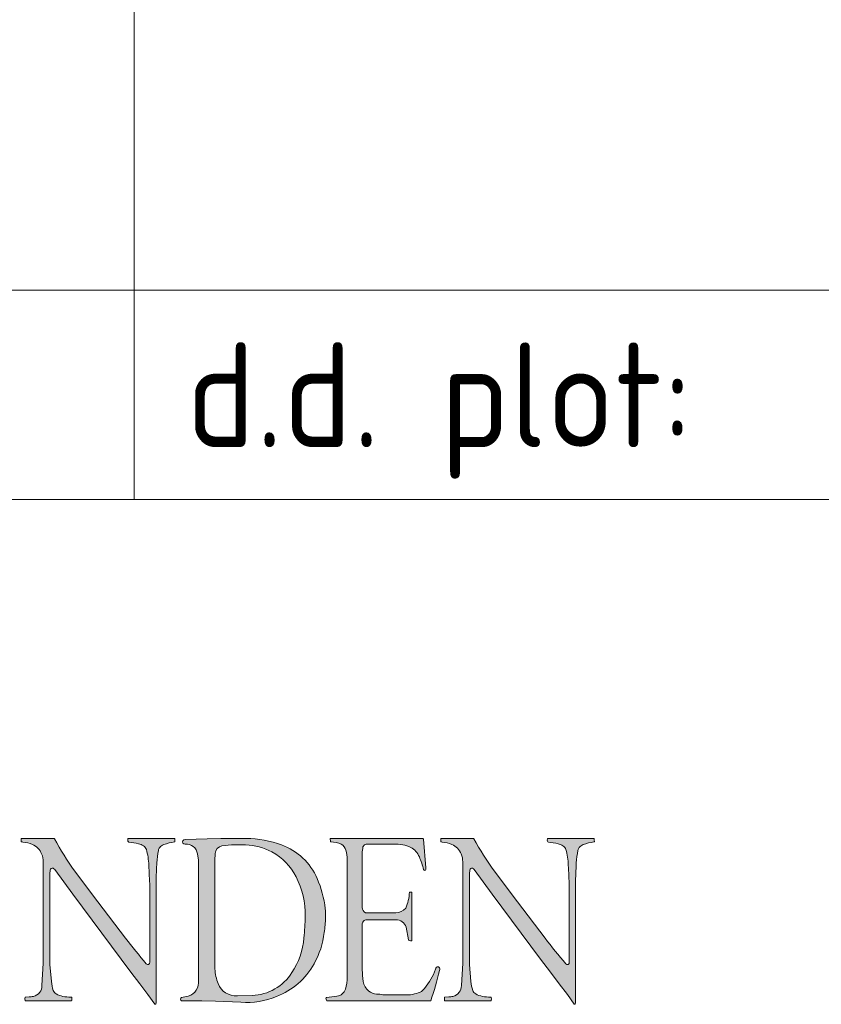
# Paper-space layout 'A0' of a CAD drawing. Header units: metres. Extents: x 0 to 1189, y 0 to 841.
# Tile 7 of 15: x 1116 to 1135, y 28 to 51. Entities that reach past the tile are written whole.
import ezdxf
from ezdxf.enums import TextEntityAlignment as Align

# ---------------------------------------------------------------- set-up
doc = ezdxf.new("R2010")
doc.units = ezdxf.units.M
doc.header["$LTSCALE"] = 0.5
doc.layers.get('0').update_dxf_attribs({"lineweight": 13})
doc.layers.add('22BMALSTBC_VOLGER-ZW', color=7, linetype='Continuous', lineweight=13)
doc.styles.add('ambacht', font='isocp.shx')
doc.styles.add('ISO', font='iso', dxfattribs={"height": 2.5})

# ---------------------------------------------------------------- blocks, each defined once
blk = doc.blocks.new('VOLGER-ZW')
h = blk.add_hatch(color=8)
edge = h.paths.add_edge_path()
edge.add_line((-61.667184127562, 18.01384842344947), (-61.49968260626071, 18.01384842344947))
edge.add_arc((-61.51355913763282, 18.03011258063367), 0.02137945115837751, 310.4707138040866, 342.7508352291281)
edge.add_arc((-61.59969644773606, 18.05685754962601), 0.1115732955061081, 342.750835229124, 378.2845590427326)
edge.add_arc((-61.51043959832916, 18.08634974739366), 0.01757023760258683, 18.28455904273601, 90.98219018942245)
edge.add_arc((-61.52634227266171, 19.01393676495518), 0.9101530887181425, 258.8217119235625, 270.9821901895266, ccw=False)
edge.add_arc((-61.59385480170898, 18.67229415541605), 0.5619037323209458, 241.3148794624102, 258.8217119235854, ccw=False)
edge.add_arc((-61.80943574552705, 18.29992886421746), 0.1321695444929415, 197.5476772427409, 245.8232454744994, ccw=False)
edge.add_arc((-60.98029352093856, 18.56211514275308), 1.001777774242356, 184.9877816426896, 197.5476772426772, ccw=False)
edge.add_line((-61.97827782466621, 18.47501727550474), (-62.01403943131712, 18.88478072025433))
edge.add_line((-62.01403943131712, 18.88478072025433), (-62.01403943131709, 21.0496440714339))
edge.add_line((-62.01403943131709, 21.0496440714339), (-62.0060741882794, 21.13902844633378))
edge.add_arc((-61.95322134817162, 21.12951610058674), 0.05370202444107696, 76.42018306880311, 169.7972500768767, ccw=False)
edge.add_arc((-61.9568864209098, 21.11434312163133), 0.06931138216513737, 35.89231646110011, 76.42018306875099, ccw=False)
edge.add_line((-61.90073586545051, 21.15497787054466), (-61.46993732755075, 20.55968497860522))
edge.add_line((-61.46993732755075, 20.55968497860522), (-60.31116725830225, 19.01010940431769))
edge.add_line((-60.31116725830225, 19.01010940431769), (-60.07663682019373, 18.69802027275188))
edge.add_line((-60.07663682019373, 18.69802027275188), (-60.07661002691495, 18.69798483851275))
edge.add_line((-60.07661002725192, 18.69798483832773), (-59.86607874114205, 18.41955139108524))
edge.add_line((-59.86607874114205, 18.41955139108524), (-59.67305627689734, 18.16182237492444))
edge.add_line((-59.67305627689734, 18.16182237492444), (-59.50649849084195, 17.93219091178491))
edge.add_arc((-59.50236500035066, 17.93677419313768), 0.006171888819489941, 227.9538781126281, 265.419667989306)
edge.add_arc((-59.50135514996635, 17.9493795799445), 0.018817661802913, 265.419667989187, 337.2567712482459)
edge.add_arc((-59.58926417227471, 17.98623067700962), 0.1141381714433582, 337.2567712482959, 359.9999999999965)
edge.add_line((-59.47512600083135, 17.98623067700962), (-59.47512600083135, 20.94260158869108))
edge.add_arc((-28.52036137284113, 19.73711298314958), 30.97822874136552, 177.0876761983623, 177.7698255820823, ccw=False)
edge.add_arc((-57.66884478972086, 21.21999718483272), 1.792049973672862, 167.4987930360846, 177.0876761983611, ccw=False)
edge.add_arc((-59.29591930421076, 21.59936814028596), 0.1227856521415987, 139.3285073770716, 176.0133733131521, ccw=False)
edge.add_arc((-59.20316971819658, 21.51967116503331), 0.2450725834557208, 111.4871095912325, 139.3285073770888, ccw=False)
edge.add_arc((-58.92351265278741, 20.80925167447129), 1.008554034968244, 96.41242592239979, 111.4871095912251, ccw=False)
edge.add_arc((-59.04334307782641, 21.82550868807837), 0.01575001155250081, 297.1645174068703, 363.0490850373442)
edge.add_arc((-57.67878479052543, 21.89819443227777), 1.350742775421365, 180.4238139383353, 183.0490850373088, ccw=False)
edge.add_arc((-59.03708084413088, 21.88814700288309), 0.007590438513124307, 0.4238139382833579, 90)
edge.add_line((-59.03708084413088, 21.89573744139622), (-60.13912794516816, 21.89573744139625))
edge.add_arc((-60.13897095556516, 21.8842504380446), 0.01148807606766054, 90.78299635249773, 163.6032801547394)
edge.add_arc((-60.05682545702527, 21.86007881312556), 0.0971160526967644, 163.6032801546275, 200.1236367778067)
edge.add_arc((-60.12141532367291, 21.83641205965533), 0.02832676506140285, 200.1236367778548, 264.341149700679)
edge.add_arc((-60.27766721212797, 20.25951134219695), 1.556296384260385, 75.76626458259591, 84.34114970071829, ccw=False)
edge.add_arc((-60.00610048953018, 21.33008158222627), 0.4518195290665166, 59.699752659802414, 75.76626458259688, ccw=False)
edge.add_arc((-59.85431545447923, 21.58982796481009), 0.1509759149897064, 16.074866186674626, 59.699752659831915, ccw=False)
edge.add_arc((-61.12673749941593, 21.22316680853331), 1.47517312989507, 8.814944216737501, 16.074866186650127, ccw=False)
edge.add_arc((-61.42481154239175, 21.17694289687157), 1.776809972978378, 2.60022301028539, 8.814944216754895, ccw=False)
edge.add_arc((56.46149984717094, 26.53058876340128), 116.2310030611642, 182.6002230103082, 182.8518903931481)
edge.add_line((-59.62554955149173, 20.74759347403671), (-59.62554955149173, 18.93504731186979))
edge.add_arc((-59.67407059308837, 18.9301776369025), 0.04876479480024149, -139.6204927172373, 5.731135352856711, ccw=False)
edge.add_arc((-48.74864907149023, 28.22170421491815), 14.39091601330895, 217.2384329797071, 220.3795072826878, ccw=False)
edge.add_line((-60.20560534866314, 19.51328205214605), (-60.86705175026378, 20.38349279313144))
edge.add_line((-60.86705175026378, 20.38349279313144), (-61.42299418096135, 21.11774741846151))
edge.add_arc((-54.89160530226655, 25.78384299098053), 8.02692273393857, 209.0549466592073, 215.5424279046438, ccw=False)
edge.add_line((-61.90837490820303, 21.88558275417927), (-61.91149114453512, 21.89389812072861))
edge.add_line((-61.91149114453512, 21.89389812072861), (-62.69518701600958, 21.89389812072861))
edge.add_line((-62.69518701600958, 21.89389812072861), (-62.70030940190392, 21.89383268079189))
edge.add_arc((-62.31388464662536, 21.86285600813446), 0.3876643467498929, 175.4168425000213, 187.2920833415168)
edge.add_arc((-62.69519174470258, 21.81406299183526), 0.003248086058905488, 187.2920833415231, 273.3971324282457)
edge.add_arc((-62.68290899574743, 21.60714588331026), 0.2040332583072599, 84.8663513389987, 93.39713242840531, ccw=False)
edge.add_arc((-62.73033485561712, 21.07925112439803), 0.7340540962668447, 66.01450980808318, 84.86635133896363, ccw=False)
edge.add_arc((-62.60551207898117, 21.35979885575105), 0.4269909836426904, 23.03149595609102, 66.01450980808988, ccw=False)
edge.add_arc((-62.66717560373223, 21.3341535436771), 0.493772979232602, 0, 22.970700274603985, ccw=False)
edge.add_line((-62.17340262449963, 21.3341535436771), (-62.17340262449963, 21.06460566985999))
edge.add_line((-62.17340262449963, 21.06460566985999), (-62.1734026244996, 18.91009512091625))
edge.add_line((-62.1734026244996, 18.91009512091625), (-62.20563731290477, 18.3791071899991))
edge.add_arc((-62.46965957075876, 18.37465639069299), 0.2640597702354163, -36.20686860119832, 0.9657816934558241, ccw=False)
edge.add_arc((-62.46110069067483, 18.36839066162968), 0.2534525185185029, 281.389257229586, 323.7931313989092, ccw=False)
edge.add_arc((-62.55630898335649, 18.8410285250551), 0.7355844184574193, 273.68305126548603, 281.38925722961, ccw=False)
edge.add_line((-62.50905716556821, 18.10696333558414), (-62.60703514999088, 18.10065648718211))
edge.add_arc((-62.60761695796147, 18.10014340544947), 0.0007757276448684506, 41.4082556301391, 170.8062152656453)
edge.add_arc((-62.35879449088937, 18.05987065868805), 0.2528362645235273, 170.8062152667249, 188.8046891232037)
edge.add_arc((-62.59589523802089, 18.02862153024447), 0.01477310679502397, 210.2921259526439, 270)
edge.add_line((-62.59589523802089, 18.01384842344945), (-61.667184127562, 18.01384842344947))
h = blk.add_hatch(color=8)
edge = h.paths.add_edge_path()
edge.add_arc((-56.56932177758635, 20.08512039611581), 1.146011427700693, 355.8730077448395, 366.6620516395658)
edge.add_arc((-57.96680456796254, 19.92189218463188), 2.552994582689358, 6.662051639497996, 23.48142900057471)
edge.add_arc((-56.98588717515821, 20.34802920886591), 1.483512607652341, 23.48142900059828, 69.82238563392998)
edge.add_arc((-57.35450294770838, 19.34495168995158), 2.552176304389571, 69.82238563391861, 89.27662705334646)
edge.add_line((-57.32228196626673, 21.8969245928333), (-57.92749685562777, 21.8969245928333))
edge.add_line((-57.92749685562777, 21.8969245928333), (-58.25234452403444, 21.88515996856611))
edge.add_line((-58.25234452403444, 21.88515996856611), (-58.78197766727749, 21.86662359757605))
edge.add_arc((-58.78720766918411, 21.81312074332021), 0.05375786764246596, 84.41697035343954, 275.7020116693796)
edge.add_arc((-58.75495027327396, 21.49005808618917), 0.2709112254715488, 7.492289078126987, 95.70201166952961, ccw=False)
edge.add_line((-58.48635197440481, 21.52538294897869), (-58.46263435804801, 21.37949280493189))
edge.add_line((-58.46263435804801, 21.37949280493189), (-58.46263435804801, 18.50384303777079))
edge.add_arc((-58.81363726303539, 18.46000576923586), 0.3537297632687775, -72.45862927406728, 7.118893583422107, ccw=False)
edge.add_line((-58.70702510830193, 18.12272458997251), (-58.869379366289, 18.09567757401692))
edge.add_arc((-58.84275360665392, 18.05553110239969), 0.04817333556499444, 123.5529517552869, 240.2175979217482)
edge.add_line((-58.86668165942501, 18.01372059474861), (-58.38388992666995, 18.0163197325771))
edge.add_line((-58.38388992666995, 18.0163197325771), (-58.0590330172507, 18.00941093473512))
edge.add_line((-58.0590330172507, 18.00941093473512), (-57.44621421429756, 17.98318899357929))
edge.add_arc((-57.29177166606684, 19.77666575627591), 1.800114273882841, 265.0782022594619, 292.7660718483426)
edge.add_arc((-57.22929248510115, 19.74890130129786), 1.75096269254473, 291.2322668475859, 330.907085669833)
edge.add_arc((-57.49780163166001, 19.89793335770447), 2.058058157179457, 330.9162017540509, 352.9769105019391)
edge.add_arc((-57.81699149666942, 20.01720698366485), 2.390753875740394, 351.0748552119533, 359.6510118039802)
edge = h.paths.add_edge_path(flags=16)
edge.add_line((-57.33502016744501, 21.74163617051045), (-57.67050853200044, 21.74163617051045))
edge.add_line((-57.67050853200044, 21.74163617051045), (-57.90162276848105, 21.72176424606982))
edge.add_arc((-57.85671543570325, 21.51687908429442), 0.2097488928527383, 102.3627581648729, 174.916501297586)
edge.add_line((-58.0656393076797, 21.5354643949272), (-58.06829329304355, 21.37202269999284))
edge.add_line((-58.06829329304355, 21.37202269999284), (-58.06829329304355, 18.77495751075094))
edge.add_arc((-56.9073545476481, 18.83441510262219), 1.162460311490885, 182.9318473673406, 200.5969619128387)
edge.add_arc((-57.57443313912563, 18.58371711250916), 0.4498290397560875, 200.596961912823, 275.3713114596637)
edge.add_line((-57.53232472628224, 18.13586328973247), (-57.18269980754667, 18.1397635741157))
edge.add_arc((-57.23475340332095, 19.3362340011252), 1.197602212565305, 272.4911370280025, 327.1724748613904)
edge.add_arc((-57.79297386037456, 19.69636220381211), 1.861908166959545, 327.1724748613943, 354.4092843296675)
edge.add_arc((-62.39875140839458, 20.14720914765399), 6.489699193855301, 354.4092843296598, 359.0135481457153)
edge.add_arc((-57.90220736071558, 20.06978525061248), 1.992488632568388, 359.0135481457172, 387.1275161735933)
edge.add_arc((-57.38604853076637, 20.33422994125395), 1.41253093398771, 27.12751617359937, 61.1949543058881)
edge.add_arc((-57.36759651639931, 20.36778703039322), 1.374235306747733, 61.19495430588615, 88.64167210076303)
h = blk.add_hatch(color=8)
edge = h.paths.add_edge_path()
edge.add_line((-54.43886840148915, 19.95219030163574), (-53.74406003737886, 19.95219030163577))
edge.add_arc((-53.74229882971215, 19.69417505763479), 0.2580212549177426, 19.06585669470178, 90.39109394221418, ccw=False)
edge.add_line((-53.49843165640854, 19.77845892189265), (-53.43957379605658, 19.4710362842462))
edge.add_arc((-53.41766591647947, 19.47308496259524), 0.02200346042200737, 185.3423816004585, 253.8389808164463)
edge.add_arc((-53.38748913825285, 19.57721850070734), 0.1304213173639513, 253.8389808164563, 281.6851371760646)
edge.add_arc((-53.36889571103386, 19.45744978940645), 0.0111520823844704, 314.5333689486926, 359.9999999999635)
edge.add_line((-53.35774362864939, 19.45744978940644), (-53.35774362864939, 20.60713338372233))
edge.add_arc((-53.32774362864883, 20.60713338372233), 0.03000000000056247, 175.7275221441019, 180.0000000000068, ccw=False)
edge.add_line((-53.35766025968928, 20.60936837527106), (-53.41937889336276, 20.6110356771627))
edge.add_arc((-53.41834927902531, 20.6097249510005), 0.001666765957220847, 128.1506871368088, 179.9984632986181)
edge.add_arc((-53.41834927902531, 20.60972495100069), 0.001666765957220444, 178.0388969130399, 179.9984633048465, ccw=False)
edge.add_arc((-54.42622498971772, 20.64423570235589), 1.00679961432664, 335.6875804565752, 358.0388969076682, ccw=False)
edge.add_arc((-53.74436992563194, 20.43046986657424), 0.3095679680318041, 270.22749705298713, 319.5736514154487, ccw=False)
edge.add_line((-53.74314076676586, 20.1209043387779), (-54.47065795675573, 20.11801566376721))
edge.add_arc((-54.40467495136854, 20.24299248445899), 0.141325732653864, 180.0000000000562, 242.167651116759, ccw=False)
edge.add_line((-54.5460006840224, 20.24299248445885), (-54.54600068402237, 21.57596569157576))
edge.add_line((-54.54600068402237, 21.57596569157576), (-54.53611867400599, 21.65293112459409))
edge.add_arc((-54.43213779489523, 21.65635579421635), 0.1040372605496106, 90.00000000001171, 181.8863873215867, ccw=False)
edge.add_line((-54.43213779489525, 21.76039305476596), (-53.80192545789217, 21.76039305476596))
edge.add_arc((-53.78776253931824, 20.46704909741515), 1.293421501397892, 80.60891065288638, 90.62739924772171, ccw=False)
edge.add_arc((-53.67861519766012, 21.12699168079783), 0.6245139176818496, 62.30503507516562, 80.60891065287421, ccw=False)
edge.add_arc((-53.59889611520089, 21.27886658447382), 0.4529880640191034, 22.926228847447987, 62.30503507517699, ccw=False)
edge.add_arc((-55.07412620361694, 20.65490900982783), 2.054745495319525, 13.965354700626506, 22.926228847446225, ccw=False)
edge.add_arc((-53.05395721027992, 21.1572964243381), 0.02695474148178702, 193.9653547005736, 358.1263237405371)
edge.add_line((-53.02701688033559, 21.15641511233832), (-53.02574177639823, 21.1953930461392))
edge.add_line((-53.02574177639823, 21.1953930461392), (-53.08573857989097, 21.87620250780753))
edge.add_arc((-53.10149500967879, 21.87781349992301), 0.01583857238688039, 354.1621664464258, 450)
edge.add_line((-53.10149500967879, 21.89365207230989), (-55.28345920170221, 21.89365207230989))
edge.add_line((-55.28345920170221, 21.89365207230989), (-55.31026089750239, 21.89252085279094))
edge.add_line((-55.31026089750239, 21.89252085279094), (-55.30682572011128, 21.81938624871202))
edge.add_arc((-55.29244587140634, 21.82847780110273), 0.01701282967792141, 212.3028164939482, 267.1144523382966)
edge.add_arc((-55.33180979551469, 21.04752394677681), 0.7649324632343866, 68.42126416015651, 87.11445233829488, ccw=False)
edge.add_arc((-55.17320040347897, 21.5503093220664), 0.2419637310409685, 14.716168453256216, 59.52440662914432, ccw=False)
edge.add_arc((-55.95493705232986, 21.3449887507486), 1.0502141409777, 2.5987801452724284, 14.716168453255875, ccw=False)
edge.add_line((-54.90580301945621, 21.39260726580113), (-54.90580301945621, 18.58911055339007))
edge.add_arc((-55.76717381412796, 18.56285670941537), 0.8617707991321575, -18.38991402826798, 1.745785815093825, ccw=False)
edge.add_arc((-55.18236594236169, 18.36843135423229), 0.2454904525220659, 277.37959184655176, 341.6100859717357, ccw=False)
edge.add_arc((-56.44835274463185, 28.14324822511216), 10.10194861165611, 275.9786642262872, 277.3795918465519, ccw=False)
edge.add_arc((-55.39129573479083, 18.0741363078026), 0.02263752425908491, 102.3896179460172, 171.8403137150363)
edge.add_arc((-55.34126012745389, 18.06696199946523), 0.07318485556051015, 171.8403137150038, 212.9609645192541)
edge.add_arc((-55.37347063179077, 18.04607543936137), 0.03479520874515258, 212.9609645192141, 269.9999999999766)
edge.add_line((-55.37347063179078, 18.01128023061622), (-52.9102030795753, 18.01128023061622))
edge.add_arc((-59.22922475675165, 20.20408604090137), 6.688679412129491, 340.8623737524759, 347.3507006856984)
edge.add_arc((-52.77892701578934, 18.77518774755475), 0.0840481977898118, 334.7834508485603, 368.3680439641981)
edge.add_arc((-52.73699620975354, 18.78135565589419), 0.04166617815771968, 8.368043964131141, 54.13258540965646)
edge.add_arc((-52.76996699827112, 18.73575371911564), 0.0979388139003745, 54.13258540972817, 70.98568561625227)
edge.add_arc((-52.74686986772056, 18.8027782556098), 0.02704617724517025, 70.98568561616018, 144.050930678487)
edge.add_arc((-52.59710323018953, 18.69416969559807), 0.2120485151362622, 144.0509306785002, 159.8262099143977)
edge.add_arc((-54.22007268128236, 19.29046339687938), 1.516996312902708, 319.8487384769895, 339.82620991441, ccw=False)
edge.add_arc((-53.25160389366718, 18.42991906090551), 0.2243481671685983, 293.49404125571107, 328.3786062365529, ccw=False)
edge.add_arc((-53.50156316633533, 19.00494956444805), 0.8513567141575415, 267.50072313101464, 293.4940412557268, ccw=False)
edge.add_line((-53.53868808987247, 18.15440268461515), (-54.05157787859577, 18.15628215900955))
edge.add_arc((-54.21235740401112, 17.52201942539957), 0.654323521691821, 75.77568934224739, 89.1710907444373)
edge.add_arc((-54.19859492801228, 18.47324149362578), 0.2969981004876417, 229.5986584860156, 269.1710907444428, ccw=False)
edge.add_arc((-54.13782112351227, 18.54464708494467), 0.3907649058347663, 189.5986878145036, 229.5986584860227, ccw=False)
edge.add_arc((-52.90935246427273, 18.7523980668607), 1.636676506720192, 179.9999999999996, 189.5986878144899, ccw=False)
edge.add_line((-54.54602897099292, 18.75239806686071), (-54.54602897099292, 19.82949020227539))
edge.add_arc((-54.4388684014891, 19.84404571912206), 0.1081445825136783, 90.00000000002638, 187.735092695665, ccw=False)
h = blk.add_hatch(color=8)
edge = h.paths.add_edge_path()
edge.add_line((-51.63751168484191, 18.01384842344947), (-51.47001016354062, 18.01384842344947))
edge.add_arc((-51.48388669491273, 18.03011258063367), 0.02137945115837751, 310.4707138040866, 342.7508352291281)
edge.add_arc((-51.57002400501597, 18.05685754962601), 0.1115732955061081, 342.750835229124, 378.2845590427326)
edge.add_arc((-51.48076715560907, 18.08634974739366), 0.01757023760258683, 18.28455904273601, 90.98219018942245)
edge.add_arc((-51.49666982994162, 19.01393676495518), 0.9101530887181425, 258.8217119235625, 270.9821901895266, ccw=False)
edge.add_arc((-51.56418235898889, 18.67229415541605), 0.5619037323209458, 241.3148794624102, 258.8217119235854, ccw=False)
edge.add_arc((-51.77976330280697, 18.29992886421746), 0.1321695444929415, 197.5476772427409, 245.8232454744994, ccw=False)
edge.add_arc((-50.95062107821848, 18.56211514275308), 1.001777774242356, 184.9877816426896, 197.5476772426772, ccw=False)
edge.add_line((-51.94860538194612, 18.47501727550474), (-51.98436698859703, 18.88478072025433))
edge.add_line((-51.98436698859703, 18.88478072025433), (-51.984366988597, 21.0496440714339))
edge.add_line((-51.984366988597, 21.0496440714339), (-51.97640174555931, 21.13902844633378))
edge.add_arc((-51.92354890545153, 21.12951610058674), 0.05370202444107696, 76.42018306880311, 169.7972500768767, ccw=False)
edge.add_arc((-51.92721397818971, 21.11434312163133), 0.06931138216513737, 35.89231646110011, 76.42018306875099, ccw=False)
edge.add_line((-51.87106342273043, 21.15497787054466), (-51.44026488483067, 20.55968497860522))
edge.add_line((-51.44026488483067, 20.55968497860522), (-50.28149481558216, 19.01010940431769))
edge.add_line((-50.28149481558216, 19.01010940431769), (-50.04696437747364, 18.69802027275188))
edge.add_line((-50.04696437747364, 18.69802027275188), (-50.04693758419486, 18.69798483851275))
edge.add_line((-50.04693758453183, 18.69798483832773), (-49.83640629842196, 18.41955139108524))
edge.add_line((-49.83640629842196, 18.41955139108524), (-49.64338383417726, 18.16182237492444))
edge.add_line((-49.64338383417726, 18.16182237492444), (-49.47682604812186, 17.93219091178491))
edge.add_arc((-49.47269255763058, 17.93677419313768), 0.006171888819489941, 227.9538781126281, 265.419667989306)
edge.add_arc((-49.47168270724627, 17.9493795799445), 0.018817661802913, 265.419667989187, 337.2567712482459)
edge.add_arc((-49.55959172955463, 17.98623067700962), 0.1141381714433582, 337.2567712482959, 359.9999999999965)
edge.add_line((-49.44545355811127, 17.98623067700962), (-49.44545355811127, 20.94260158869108))
edge.add_arc((-18.49068893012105, 19.73711298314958), 30.97822874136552, 177.0876761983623, 177.7698255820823, ccw=False)
edge.add_arc((-47.63917234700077, 21.21999718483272), 1.792049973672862, 167.4987930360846, 177.0876761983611, ccw=False)
edge.add_arc((-49.26624686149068, 21.59936814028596), 0.1227856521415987, 139.3285073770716, 176.0133733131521, ccw=False)
edge.add_arc((-49.17349727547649, 21.51967116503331), 0.2450725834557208, 111.4871095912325, 139.3285073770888, ccw=False)
edge.add_arc((-48.89384021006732, 20.80925167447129), 1.008554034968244, 96.41242592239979, 111.4871095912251, ccw=False)
edge.add_arc((-49.01367063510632, 21.82550868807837), 0.01575001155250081, 297.1645174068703, 363.0490850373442)
edge.add_arc((-47.64911234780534, 21.89819443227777), 1.350742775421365, 180.4238139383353, 183.0490850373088, ccw=False)
edge.add_arc((-49.0074084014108, 21.88814700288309), 0.007590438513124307, 0.4238139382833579, 90)
edge.add_line((-49.0074084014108, 21.89573744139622), (-50.10945550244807, 21.89573744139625))
edge.add_arc((-50.10929851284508, 21.8842504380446), 0.01148807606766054, 90.78299635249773, 163.6032801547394)
edge.add_arc((-50.02715301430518, 21.86007881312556), 0.0971160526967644, 163.6032801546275, 200.1236367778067)
edge.add_arc((-50.09174288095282, 21.83641205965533), 0.02832676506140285, 200.1236367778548, 264.341149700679)
edge.add_arc((-50.24799476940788, 20.25951134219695), 1.556296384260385, 75.76626458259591, 84.34114970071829, ccw=False)
edge.add_arc((-49.97642804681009, 21.33008158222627), 0.4518195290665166, 59.699752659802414, 75.76626458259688, ccw=False)
edge.add_arc((-49.82464301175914, 21.58982796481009), 0.1509759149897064, 16.074866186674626, 59.699752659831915, ccw=False)
edge.add_arc((-51.09706505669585, 21.22316680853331), 1.47517312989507, 8.814944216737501, 16.074866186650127, ccw=False)
edge.add_arc((-51.39513909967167, 21.17694289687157), 1.776809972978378, 2.60022301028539, 8.814944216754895, ccw=False)
edge.add_arc((66.49117228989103, 26.53058876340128), 116.2310030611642, 182.6002230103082, 182.8518903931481)
edge.add_line((-49.59587710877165, 20.74759347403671), (-49.59587710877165, 18.93504731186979))
edge.add_arc((-49.64439815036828, 18.9301776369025), 0.04876479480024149, -139.6204927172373, 5.731135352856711, ccw=False)
edge.add_arc((-38.71897662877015, 28.22170421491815), 14.39091601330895, 217.2384329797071, 220.3795072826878, ccw=False)
edge.add_line((-50.17593290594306, 19.51328205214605), (-50.8373793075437, 20.38349279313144))
edge.add_line((-50.8373793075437, 20.38349279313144), (-51.39332173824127, 21.11774741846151))
edge.add_arc((-44.86193285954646, 25.78384299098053), 8.02692273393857, 209.0549466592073, 215.5424279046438, ccw=False)
edge.add_line((-51.87870246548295, 21.88558275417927), (-51.88181870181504, 21.89389812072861))
edge.add_line((-51.88181870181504, 21.89389812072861), (-52.6655145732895, 21.89389812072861))
edge.add_line((-52.6655145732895, 21.89389812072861), (-52.67063695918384, 21.89383268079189))
edge.add_arc((-52.28421220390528, 21.86285600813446), 0.3876643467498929, 175.4168425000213, 187.2920833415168)
edge.add_arc((-52.66551930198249, 21.81406299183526), 0.003248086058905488, 187.2920833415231, 273.3971324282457)
edge.add_arc((-52.65323655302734, 21.60714588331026), 0.2040332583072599, 84.8663513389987, 93.39713242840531, ccw=False)
edge.add_arc((-52.70066241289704, 21.07925112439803), 0.7340540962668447, 66.01450980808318, 84.86635133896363, ccw=False)
edge.add_arc((-52.57583963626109, 21.35979885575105), 0.4269909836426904, 23.03149595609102, 66.01450980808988, ccw=False)
edge.add_arc((-52.63750316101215, 21.3341535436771), 0.493772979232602, 0, 22.970700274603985, ccw=False)
edge.add_line((-52.14373018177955, 21.3341535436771), (-52.14373018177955, 21.06460566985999))
edge.add_line((-52.14373018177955, 21.06460566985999), (-52.14373018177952, 18.91009512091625))
edge.add_line((-52.14373018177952, 18.91009512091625), (-52.17596487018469, 18.3791071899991))
edge.add_arc((-52.43998712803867, 18.37465639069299), 0.2640597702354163, -36.20686860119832, 0.9657816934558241, ccw=False)
edge.add_arc((-52.43142824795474, 18.36839066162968), 0.2534525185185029, 281.389257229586, 323.7931313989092, ccw=False)
edge.add_arc((-52.5266365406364, 18.8410285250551), 0.7355844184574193, 273.68305126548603, 281.38925722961, ccw=False)
edge.add_line((-52.47938472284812, 18.10696333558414), (-52.57736270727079, 18.10065648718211))
edge.add_arc((-52.57794451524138, 18.10014340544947), 0.0007757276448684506, 41.4082556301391, 170.8062152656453)
edge.add_arc((-52.32912204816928, 18.05987065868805), 0.2528362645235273, 170.8062152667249, 188.8046891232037)
edge.add_arc((-52.5662227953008, 18.02862153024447), 0.01477310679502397, 210.2921259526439, 270)
edge.add_line((-52.5662227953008, 18.01384842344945), (-51.63751168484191, 18.01384842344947))
for p, q in [((-60.00000000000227, 30.00000000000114), (-60.00000000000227, 69.99999999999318)), ((-169.9999999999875, 34.99999999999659), (0, 34.99999999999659)), ((-169.9999999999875, 30.00000000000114), (0, 30.00000000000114))]:
    blk.add_line(p, q)
at = {"color": 8}
for points in [[(-61.667184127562, 18.01384842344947), (-61.49968260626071, 18.01384842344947, 0.1417874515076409), (-61.49314124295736, 18.0237729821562, 0.1562995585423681), (-61.49375648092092, 18.09186217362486, 0.3282883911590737), (-61.51074078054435, 18.10391740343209, -0.05310994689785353), (-61.7027869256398, 18.12105047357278, -0.07653689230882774), (-61.86356617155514, 18.17935239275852, -0.2138136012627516), (-61.93545496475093, 18.26007983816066, -0.05485781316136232), (-61.97827782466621, 18.47501727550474), (-62.01403943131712, 18.88478072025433), (-62.01403943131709, 21.0496440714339), (-62.0060741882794, 21.13902844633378, -0.4315842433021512), (-61.9406121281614, 21.18171681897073, -0.1787028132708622), (-61.90073586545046, 21.15497787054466), (-61.90073586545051, 21.15497787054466), (-61.46993732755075, 20.55968497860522), (-60.31116725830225, 19.01010940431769), (-60.07663682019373, 18.69802027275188), (-60.07661002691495, 18.69798483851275), (-60.07661002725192, 18.69798483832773), (-59.86607874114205, 18.41955139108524), (-59.67305627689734, 18.16182237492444), (-59.50649849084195, 17.93219091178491, 0.1649473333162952), (-59.50285786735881, 17.93062201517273, 0.3241340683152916), (-59.48400062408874, 17.94210463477, 0.09956309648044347), (-59.47512600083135, 17.98623067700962), (-59.47512600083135, 20.94260158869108, -0.002976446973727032), (-59.45858024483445, 21.31104721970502, -0.04186382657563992), (-59.41840785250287, 21.60790464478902, -0.1614491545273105), (-59.38904714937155, 21.67939014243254, -0.1220821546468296), (-59.29293781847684, 21.74771120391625, -0.0658707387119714), (-59.036152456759, 21.81149591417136, 0.2956657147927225), (-59.02761536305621, 21.82634645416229, -0.0114554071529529), (-59.02949061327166, 21.88820314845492, 0.4120487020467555), (-59.03708084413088, 21.89573744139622), (-60.13912794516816, 21.89573744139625, 0.328881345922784), (-60.14999181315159, 21.88749336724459, 0.1607127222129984), (-60.14801280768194, 21.82666631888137, 0.2877727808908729), (-60.12420848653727, 21.80822334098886, -0.03743246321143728), (-59.89500794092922, 21.76803058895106, -0.07021844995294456), (-59.77814337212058, 21.72017956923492, -0.1926822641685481), (-59.70924259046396, 21.63163216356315, -0.03168798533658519), (-59.66898845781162, 21.44922762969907, -0.02712348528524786), (-59.64983098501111, 21.25755121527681, 0.001098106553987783), (-59.62554955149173, 20.74759347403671), (-59.62554955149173, 18.93504731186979, -0.7355921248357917), (-59.71121815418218, 18.89858548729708, -0.01370638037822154), (-60.20560534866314, 19.51328205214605), (-60.86705175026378, 20.38349279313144), (-61.42299418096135, 21.11774741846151, -0.02831454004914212), (-61.90837490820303, 21.88558275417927), (-61.91149114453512, 21.89389812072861), (-62.69518701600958, 21.89389812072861), (-62.70030940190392, 21.89383268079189, 0.05186193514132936), (-62.69841356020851, 21.81365072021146, 0.3944400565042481), (-62.69499927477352, 21.81082061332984, -0.03723975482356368), (-62.66465225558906, 21.81036070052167, -0.08244270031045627), (-62.43193798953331, 21.74991849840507, -0.1897791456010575), (-62.21255657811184, 21.5268535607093, -0.1005655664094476), (-62.17340262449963, 21.3341535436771), (-62.17340262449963, 21.06460566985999), (-62.17340262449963, 21.06460566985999), (-62.1734026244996, 18.91009512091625), (-62.20563731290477, 18.3791071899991, -0.1636337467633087), (-62.2565925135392, 18.21867565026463), (-62.2565925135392, 18.21867565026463, -0.1871624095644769), (-62.41105052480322, 18.11992907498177, -0.03363734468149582), (-62.50905716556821, 18.10696333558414), (-62.60703514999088, 18.10065648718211, 0.6333833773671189), (-62.6083827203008, 18.1002673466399, 0.07869500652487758), (-62.6086512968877, 18.02116984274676, 0.2665835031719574), (-62.59589523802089, 18.01384842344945)], [(-55.42628196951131, 20.00264500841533, 0.04711089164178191), (-55.43104855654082, 20.21807251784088, 0.07352041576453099), (-55.62522532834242, 20.93913748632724, 0.2050020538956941), (-56.47417694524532, 21.74049547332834, 0.08508961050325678), (-57.32228196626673, 21.8969245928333), (-57.92749685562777, 21.8969245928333), (-58.25234452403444, 21.88515996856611), (-58.78197766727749, 21.86662359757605, 1.103669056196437), (-58.78186657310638, 21.75962886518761, -0.4050910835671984), (-58.48635197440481, 21.52538294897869), (-58.46263435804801, 21.37949280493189), (-58.46263435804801, 18.50384303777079, -0.3618840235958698), (-58.70702510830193, 18.12272458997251), (-58.869379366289, 18.09567757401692, 0.5581063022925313), (-58.86668165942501, 18.01372059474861), (-58.38388992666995, 18.0163197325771), (-58.0590330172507, 18.00941093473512), (-57.44621421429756, 17.98318899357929, 0.1214023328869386), (-56.59518211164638, 18.11679395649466, 0.1748643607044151), (-55.69924462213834, 18.89753540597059, 0.09655640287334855), (-55.45518516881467, 19.64629599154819, 0.03743801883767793)], [(-54.43886840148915, 19.95219030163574), (-53.74406003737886, 19.95219030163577, -0.3216677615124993), (-53.49843165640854, 19.77845892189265), (-53.43957379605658, 19.4710362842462, 0.3081016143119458), (-53.42379030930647, 19.45195100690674, 0.1221032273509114), (-53.36107448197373, 19.44950011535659, 0.2010298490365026), (-53.35774362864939, 19.45744978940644), (-53.35774362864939, 20.60713338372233, -0.0186443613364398), (-53.35766025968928, 20.60936837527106), (-53.41937889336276, 20.6110356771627, 0.2301686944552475), (-53.42001604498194, 20.609724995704, -0.008550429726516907), (-53.42001506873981, 20.60978198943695, -0.09783639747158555), (-53.50871435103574, 20.22972431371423, -0.2187033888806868), (-53.74314076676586, 20.1209043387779), (-54.47065795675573, 20.11801566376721), (-54.47065795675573, 20.11801566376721, -0.2781124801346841), (-54.5460006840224, 20.24299248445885), (-54.54600068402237, 21.57596569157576), (-54.53611867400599, 21.65293112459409, -0.4238898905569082), (-54.43213779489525, 21.76039305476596), (-53.80192545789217, 21.76039305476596, -0.04374176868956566), (-53.57671168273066, 21.74313558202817, -0.08003596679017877), (-53.38836346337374, 21.67995783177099, -0.1735335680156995), (-53.18169085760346, 21.45532609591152, -0.03911912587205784), (-53.08011521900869, 21.15079129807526, 0.8705205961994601), (-53.02701688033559, 21.15641511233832), (-53.02574177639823, 21.1953930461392), (-53.08573857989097, 21.87620250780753, 0.4443811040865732), (-53.10149500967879, 21.89365207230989), (-55.28345920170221, 21.89365207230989), (-55.31026089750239, 21.89252085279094), (-55.30682572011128, 21.81938624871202, 0.243827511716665), (-55.29330231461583, 21.81148654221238, -0.08174577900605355), (-55.05048334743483, 21.75884462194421, -0.1980426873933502), (-54.93917402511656, 21.61177558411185, -0.05292140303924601), (-54.90580301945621, 21.39260726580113), (-54.90580301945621, 18.58911055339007, -0.08808532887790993), (-54.94941230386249, 18.29098353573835, -0.287834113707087), (-55.15083456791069, 18.1249743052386, -0.006112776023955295), (-55.39615280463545, 18.09624663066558, 0.312665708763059), (-55.41370408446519, 18.07734930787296, 0.1813731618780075), (-55.40266525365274, 18.02714449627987, 0.254148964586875), (-55.37347063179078, 18.01128023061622), (-52.9102030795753, 18.01128023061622, 0.02831823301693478), (-52.70288827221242, 18.73937980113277, 0.1475984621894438), (-52.69577362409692, 18.78741938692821, 0.2023826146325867), (-52.71258351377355, 18.81512088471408, 0.07366835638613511), (-52.7380581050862, 18.82834871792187, 0.3300662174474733), (-52.76876480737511, 18.81865614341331, 0.06894155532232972), (-52.79614275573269, 18.76729862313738, -0.08738961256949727), (-53.06056442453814, 18.31229244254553, -0.1533991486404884), (-53.16216666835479, 18.22416901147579, -0.1139060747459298), (-53.53868808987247, 18.15440268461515), (-54.05157787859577, 18.15628215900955, 0.05851511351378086), (-54.20289150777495, 18.17627447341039, -0.1744039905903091), (-54.39109060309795, 18.24707056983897, -0.1763268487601), (-54.52311526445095, 18.47948853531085, -0.04190668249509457), (-54.54602897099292, 18.75239806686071), (-54.54602897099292, 19.82949020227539, -0.4543310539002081)], [(-51.63751168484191, 18.01384842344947), (-51.47001016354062, 18.01384842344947, 0.1417874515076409), (-51.46346880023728, 18.0237729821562, 0.1562995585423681), (-51.46408403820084, 18.09186217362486, 0.3282883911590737), (-51.48106833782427, 18.10391740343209, -0.05310994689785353), (-51.67311448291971, 18.12105047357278, -0.07653689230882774), (-51.83389372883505, 18.17935239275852, -0.2138136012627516), (-51.90578252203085, 18.26007983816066, -0.05485781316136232), (-51.94860538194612, 18.47501727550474), (-51.98436698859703, 18.88478072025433), (-51.984366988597, 21.0496440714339), (-51.97640174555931, 21.13902844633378, -0.4315842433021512), (-51.91093968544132, 21.18171681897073, -0.1787028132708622), (-51.87106342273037, 21.15497787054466), (-51.87106342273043, 21.15497787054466), (-51.44026488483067, 20.55968497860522), (-50.28149481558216, 19.01010940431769), (-50.04696437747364, 18.69802027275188), (-50.04693758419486, 18.69798483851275), (-50.04693758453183, 18.69798483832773), (-49.83640629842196, 18.41955139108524), (-49.64338383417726, 18.16182237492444), (-49.47682604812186, 17.93219091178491, 0.1649473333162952), (-49.47318542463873, 17.93062201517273, 0.3241340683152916), (-49.45432818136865, 17.94210463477, 0.09956309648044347), (-49.44545355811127, 17.98623067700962), (-49.44545355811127, 20.94260158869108, -0.002976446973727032), (-49.42890780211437, 21.31104721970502, -0.04186382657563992), (-49.38873540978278, 21.60790464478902, -0.1614491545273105), (-49.35937470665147, 21.67939014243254, -0.1220821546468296), (-49.26326537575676, 21.74771120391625, -0.0658707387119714), (-49.00648001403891, 21.81149591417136, 0.2956657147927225), (-48.99794292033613, 21.82634645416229, -0.0114554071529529), (-48.99981817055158, 21.88820314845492, 0.4120487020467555), (-49.0074084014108, 21.89573744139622), (-50.10945550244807, 21.89573744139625, 0.328881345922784), (-50.1203193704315, 21.88749336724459, 0.1607127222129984), (-50.11834036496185, 21.82666631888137, 0.2877727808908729), (-50.09453604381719, 21.80822334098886, -0.03743246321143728), (-49.86533549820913, 21.76803058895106, -0.07021844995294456), (-49.7484709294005, 21.72017956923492, -0.1926822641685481), (-49.67957014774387, 21.63163216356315, -0.03168798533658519), (-49.63931601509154, 21.44922762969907, -0.02712348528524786), (-49.62015854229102, 21.25755121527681, 0.001098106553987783), (-49.59587710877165, 20.74759347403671), (-49.59587710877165, 18.93504731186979, -0.7355921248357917), (-49.68154571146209, 18.89858548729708, -0.01370638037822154), (-50.17593290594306, 19.51328205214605), (-50.8373793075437, 20.38349279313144), (-51.39332173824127, 21.11774741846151, -0.02831454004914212), (-51.87870246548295, 21.88558275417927), (-51.88181870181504, 21.89389812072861), (-52.6655145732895, 21.89389812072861), (-52.67063695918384, 21.89383268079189, 0.05186193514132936), (-52.66874111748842, 21.81365072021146, 0.3944400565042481), (-52.66532683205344, 21.81082061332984, -0.03723975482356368), (-52.63497981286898, 21.81036070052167, -0.08244270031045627), (-52.40226554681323, 21.74991849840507, -0.1897791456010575), (-52.18288413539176, 21.5268535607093, -0.1005655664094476), (-52.14373018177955, 21.3341535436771), (-52.14373018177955, 21.06460566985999), (-52.14373018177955, 21.06460566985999), (-52.14373018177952, 18.91009512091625), (-52.17596487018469, 18.3791071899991, -0.1636337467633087), (-52.22692007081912, 18.21867565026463), (-52.22692007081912, 18.21867565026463, -0.1871624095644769), (-52.38137808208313, 18.11992907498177, -0.03363734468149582), (-52.47938472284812, 18.10696333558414), (-52.57736270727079, 18.10065648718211, 0.6333833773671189), (-52.57871027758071, 18.1002673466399, 0.07869500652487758), (-52.57897885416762, 18.02116984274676, 0.2665835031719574), (-52.5662227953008, 18.01384842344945)], [(-57.33502016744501, 21.74163617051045), (-57.67050853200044, 21.74163617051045), (-57.90162276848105, 21.72176424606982, 0.3275930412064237), (-58.0656393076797, 21.5354643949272), (-58.06829329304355, 21.37202269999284), (-58.06829329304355, 18.77495751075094, 0.07723161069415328), (-57.99550829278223, 18.42547084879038, 0.3383565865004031), (-57.53232472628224, 18.13586328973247), (-57.18269980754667, 18.1397635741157, 0.2432252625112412), (-56.22840075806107, 18.68699951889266, 0.1194056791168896), (-55.93992241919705, 19.51497207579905, 0.02009259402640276), (-55.91001402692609, 20.03548260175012, 0.1232893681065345), (-56.12890457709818, 20.97830502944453, 0.1497518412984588), (-56.70544755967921, 21.57198030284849, 0.1203347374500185)]]:
    blk.add_lwpolyline(points, format="xyb", close=True, dxfattribs=at)
at = {"style": 'ambacht'}
blk.add_text('d.d. plot:', height=2.5, dxfattribs=at).set_placement((-58.75000000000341, 31.25))
at = {"linetype": 'Continuous', "style": 'ISO', "width": 0.96}
blk.add_attdef('STATUS', text='', height=5, dxfattribs=at).set_placement((-0.8710452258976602, 71.78535508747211), align=Align.RIGHT)
at = {"style": 'ambacht'}
for tag, p, height in [('PROJECTOMSCHRIJVING', (-142.5000000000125, 65.24999999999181), 3.5), ('TEKENINGNUMMER', (-38.74999999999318, 59.37499999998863), 3), ('ONDERDEELNAAM', (-142.5000000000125, 58.4999999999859), 3.5), ('WERKOMSCHRIJVING1', (-142.5000000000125, 52.24999999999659), 2.5), ('WERKOMSCHRIJVING2', (-142.5000000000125, 48.25000000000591), 2.5), ('BESTEKNUMMER', (-38.74999999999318, 47.50000000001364), 2.5), ('WERKOMSCHRIJVING3', (-142.5000000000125, 44.25000000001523), 2.5), ('WERKOMSCHRIJVING4', (-142.5000000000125, 40.24999999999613), 2.5), ('WERKOMSCHRIJVING5', (-142.5000000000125, 36.25000000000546), 2.5), ('SCHAAL', (-38.74999999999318, 36.24999999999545), 2.5), ('FORMAAT', (-18.74999999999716, 36.24999999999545), 2.5), ('LOCATIETEKENING', (-141.2500000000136, 31.25), 2.5), ('DATUMPLOT', (-38.74999999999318, 31.25), 2.5), ('TEKENAAR', (-161.2499999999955, 26.25000000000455), 2.5), ('DATUM', (-161.2499999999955, 21.25000000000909), 2.5), ('WIJZ2.', (-121.2500000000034, 21.25000000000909), 1.8), ('WIJZ3.', (-111.2500000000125, 21.25000000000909), 1.8), ('WIJZ1.', (-131.2499999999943, 21.25000000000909), 1.8), ('GEZ.', (-131.2499999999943, 16.25000000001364), 1.8), ('GEZ.', (-121.2500000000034, 16.25000000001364), 1.8), ('GEZ.', (-111.2500000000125, 16.25000000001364), 1.8)]:
    blk.add_attdef(tag, p, '', height=height, dxfattribs=at)

psp = doc.layouts.new('A0')

# ---------------------------------------------------------------- block references
at = {"layer": '22BMALSTBC_VOLGER-ZW'}
psp.add_blockref('VOLGER-ZW', (1179, 10), dxfattribs=at)

doc.saveas('drawing.dxf')
